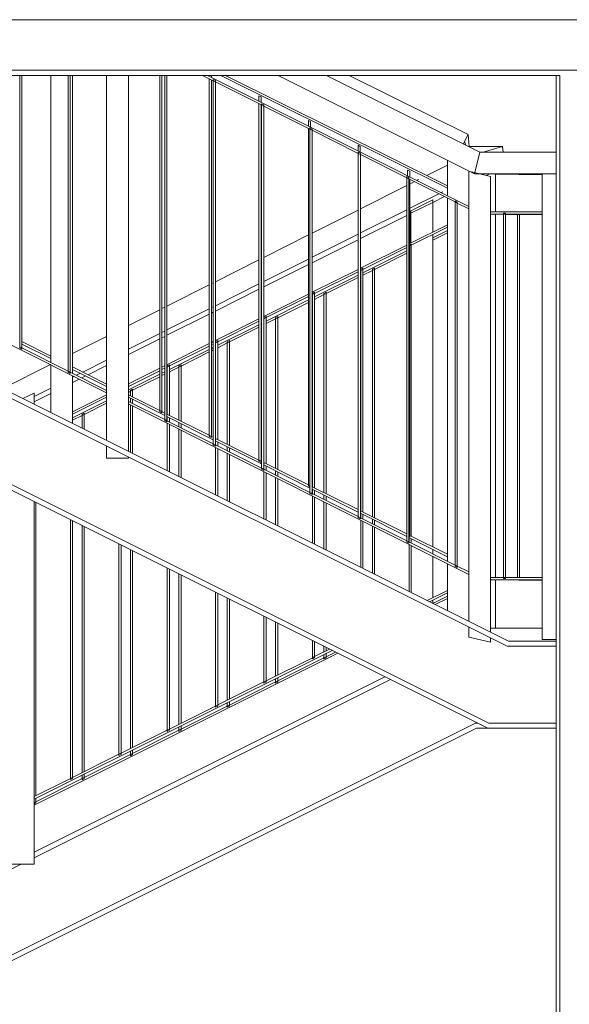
# Model space of a CAD drawing. Header units: centimetres. Extents: x -1589 to 108054, y -205274 to 31709.
# Tile 57 of 256: x 246 to 372, y -4666 to -4440. Entities that reach past the tile are written whole.
import ezdxf

# ---------------------------------------------------------------- set-up
doc = ezdxf.new("R2010")
doc.units = ezdxf.units.CM
doc.header["$LTSCALE"] = 0.01
doc.header["$MEASUREMENT"] = 0
doc.layers.add('2_barierki.ISTN_Nr_pióra__1', color=8, linetype='Continuous', lineweight=0)
doc.layers.add('2_lądowisko_IFC.ISTN_Nr_pióra__1', color=8, linetype='Continuous', lineweight=9)

msp = doc.modelspace()

# ---------------------------------------------------------------- linework, layer by layer
at = {"layer": '2_barierki.ISTN_Nr_pióra__1', "color": 8, "linetype": 'Continuous', "lineweight": 5, "ltscale": 0.1}
for p, q in [((245.96221, -4515.42909), (245.96221, -4453.05833)), ((246.46221, -4515.67982), (246.46221, -4453.05833)), ((253.10025, -4519.00846), (253.10025, -4453.05833)), ((257.07332, -4521.00075), (257.07332, -4453.05833)), ((257.57332, -4521.25147), (257.57332, -4453.05833)), ((258.10025, -4521.5157), (258.10025, -4453.05833)), ((265.93443, -4536.92534), (265.93443, -4453.05833)), ((270.93443, -4539.42534), (270.93443, -4453.05833)), ((278.12525, -4530.06377), (278.12525, -4453.05833)), ((278.62525, -4530.31377), (278.62525, -4453.05833)), ((279.29554, -4532.14406), (279.29554, -4453.05833)), ((279.79554, -4532.39479), (279.79554, -4453.05833)), ((290.40665, -4454.27506), (287.98022, -4453.05833)), ((349.12201, -4483.15848), (289.09567, -4453.05833)), ((289.51275, -4453.26747), (289.51275, -4453.05833)), ((289.51275, -4535.75752), (289.51275, -4453.82681)), ((290.01275, -4453.5182), (290.01275, -4453.05833)), ((290.01275, -4536.00752), (290.01275, -4454.07754)), ((290.40665, -4453.99539), (290.90665, -4454.24611)), ((290.40665, -4454.27506), (290.40665, -4453.99539)), ((290.90665, -4454.52578), (290.40665, -4454.27506)), ((290.40665, -4537.71572), (290.40665, -4454.27506)), ((290.90665, -4454.52578), (290.90665, -4454.24611)), ((301.51776, -4459.84672), (290.90665, -4454.52578)), ((290.90665, -4537.96644), (290.90665, -4454.52578)), ((344.20423, -4478.98588), (292.12662, -4453.05833)), ((344.20425, -4478.42688), (293.24928, -4453.05833)), ((349.38077, -4475.16132), (305.30253, -4453.05833)), ((351.62201, -4470.69177), (316.45703, -4453.05833)), ((348.98243, -4466.63078), (321.64333, -4453.05833)), ((300.90025, -4457.73078), (301.40025, -4457.98078)), ((300.90025, -4458.97772), (300.90025, -4457.73078)), ((301.40025, -4459.22845), (301.40025, -4457.98078)), ((300.90025, -4541.45127), (300.90025, -4459.53706)), ((301.40025, -4541.70127), (301.40025, -4459.78779)), ((301.51776, -4459.56704), (302.01776, -4459.81777)), ((301.51776, -4459.84672), (301.51776, -4459.56704)), ((302.01776, -4460.09744), (301.51776, -4459.84672)), ((301.51776, -4543.28737), (301.51776, -4459.84672)), ((302.01776, -4460.09744), (302.01776, -4459.81777)), ((312.62888, -4465.41837), (302.01776, -4460.09744)), ((302.01776, -4543.5381), (302.01776, -4460.09744)), ((312.28775, -4463.42453), (312.78775, -4463.67453)), ((312.28775, -4464.68797), (312.28775, -4463.42453)), ((312.28775, -4547.14502), (312.28775, -4465.24732)), ((312.62888, -4465.1387), (313.12888, -4465.38943)), ((312.62888, -4465.41837), (312.62888, -4465.1387)), ((313.12888, -4465.6691), (312.62888, -4465.41837)), ((312.62888, -4548.85903), (312.62888, -4465.41837)), ((312.78775, -4464.9387), (312.78775, -4463.67453)), ((313.12888, -4465.6691), (313.12888, -4465.38943)), ((323.73999, -4470.99003), (313.12888, -4465.6691)), ((313.12888, -4549.10975), (313.12888, -4465.6691)), ((348.16593, -4468.26377), (348.98243, -4466.63078)), ((349.20025, -4469.38078), (348.98243, -4466.63078)), ((323.67525, -4469.11828), (324.17525, -4469.36828)), ((323.67525, -4470.39823), (323.67525, -4469.11828)), ((324.17525, -4470.64895), (324.17525, -4469.36828)), ((347.88811, -4468.81941), (348.16593, -4468.26377)), ((348.44257, -4469.09745), (348.16593, -4468.26377)), ((349.20025, -4469.38078), (356.84091, -4469.38078)), ((349.20025, -4469.47738), (349.20025, -4469.38078)), ((352.4377, -4470.69177), (356.84091, -4469.38078)), ((356.84091, -4469.38078), (357.04282, -4470.69177)), ((323.67525, -4552.83877), (323.67525, -4470.95757)), ((323.73999, -4470.71036), (324.23999, -4470.96108)), ((323.73999, -4470.99003), (323.73999, -4470.71036)), ((324.23999, -4471.24075), (323.73999, -4470.99003)), ((323.73999, -4554.43069), (323.73999, -4470.99003)), ((324.23999, -4471.24075), (324.23999, -4470.96108)), ((334.8511, -4476.56168), (324.23999, -4471.24075)), ((324.23999, -4554.68141), (324.23999, -4471.24075)), ((344.20416, -4480.69243), (344.20448, -4472.56567)), ((350.43862, -4475.69177), (351.62201, -4470.69177)), ((369.2004, -4470.69177), (351.62201, -4470.69177)), ((335.06275, -4474.81203), (335.56275, -4475.06203)), ((335.06275, -4476.10848), (335.06275, -4474.81203)), ((339.44825, -4476.05905), (344.20444, -4473.66798)), ((334.8511, -4476.28201), (335.3511, -4476.53274)), ((334.8511, -4476.56168), (334.8511, -4476.28201)), ((335.3511, -4476.81241), (334.8511, -4476.56168)), ((334.8511, -4560.00234), (334.8511, -4476.56168)), ((335.3511, -4476.81241), (335.3511, -4476.53274)), ((345.96221, -4482.13334), (335.3511, -4476.81241)), ((335.3511, -4560.25307), (335.3511, -4476.81241)), ((335.56275, -4476.3592), (335.56275, -4475.06203)), ((335.56275, -4558.78252), (335.56275, -4476.91854)), ((337.20907, -4477.18474), (337.56025, -4477.00819)), ((349.12201, -4475.10008), (349.38077, -4475.16132)), ((349.12201, -4578.51913), (349.12201, -4475.10008)), ((349.19608, -4475.1176), (349.19608, -4475.0687)), ((350.43862, -4475.69177), (349.38077, -4475.16132)), ((349.38077, -4475.16132), (351.62201, -4475.69177)), ((369.2004, -4475.69177), (350.43862, -4475.69177)), ((351.62201, -4475.69177), (354.12201, -4476.28347)), ((352.18365, -4475.8247), (352.76786, -4475.69177)), ((353.20024, -4476.06531), (353.90983, -4475.71069)), ((353.90553, -4475.69177), (353.90983, -4475.71069)), ((353.90983, -4475.71069), (355.26786, -4475.73241)), ((354.12201, -4581.01913), (354.12201, -4476.28347)), ((355.26786, -4475.73241), (355.26786, -4475.69177)), ((355.26786, -4475.73241), (365.93443, -4475.90308)), ((355.26786, -4484.44177), (355.26786, -4475.73241)), ((365.93443, -4582.69177), (365.93443, -4475.69177)), ((265.93443, -4526.00349), (170.93443, -4478.36582)), ((324.23999, -4483.70465), (334.8511, -4478.37016)), ((335.56275, -4478.01239), (336.65205, -4477.46477)), ((335.56275, -4483.58821), (342.21486, -4480.25423)), ((335.82554, -4484.16145), (340.82554, -4481.66145)), ((340.82554, -4482.25162), (343.5157, -4480.90654)), ((340.82554, -4482.25162), (340.82554, -4481.66145)), ((342.77273, -4479.97464), (343.12053, -4479.80032)), ((344.07423, -4480.62727), (344.20416, -4480.56231)), ((344.20083, -4564.69076), (344.20414, -4481.25176)), ((313.12888, -4489.2905), (323.67525, -4483.98856)), ((324.23999, -4489.26309), (334.8511, -4483.94489)), ((335.82554, -4484.75162), (340.82554, -4482.25162)), ((340.82554, -4489.06587), (340.82554, -4482.25162)), ((345.96221, -4481.85367), (346.46221, -4482.10439)), ((345.96221, -4482.13334), (345.96221, -4481.85367)), ((346.46221, -4482.38407), (345.96221, -4482.13334)), ((345.96221, -4565.574), (345.96221, -4482.13334)), ((346.46221, -4482.38407), (346.46221, -4482.10439)), ((349.12201, -4483.71782), (346.46221, -4482.38407)), ((346.46221, -4565.82472), (346.46221, -4482.38407)), ((324.23999, -4490.54439), (334.8511, -4485.23884)), ((335.56275, -4484.88301), (335.82554, -4484.75162)), ((335.82554, -4484.75162), (335.82554, -4484.16145)), ((335.82554, -4491.56152), (335.82554, -4484.75162)), ((365.93443, -4484.44177), (354.12201, -4484.44177)), ((357.07332, -4484.94177), (354.12201, -4484.94177)), ((355.26786, -4568.44177), (355.26786, -4484.94177)), ((355.26786, -4484.95234), (357.07332, -4484.98123)), ((357.07332, -4484.69177), (357.57332, -4484.69177)), ((357.07332, -4484.94177), (357.07332, -4484.69177)), ((357.57332, -4484.94177), (357.07332, -4484.94177)), ((357.07332, -4568.45556), (357.07332, -4484.94177)), ((357.57332, -4484.94177), (357.57332, -4484.69177)), ((365.93443, -4484.94177), (357.57332, -4484.94177)), ((357.57332, -4568.45684), (357.57332, -4484.94177)), ((357.57332, -4484.98923), (360.29776, -4485.03282)), ((360.29776, -4485.03282), (360.29776, -4484.94177)), ((360.29776, -4485.03282), (360.79776, -4485.04082)), ((360.29776, -4568.44177), (360.29776, -4485.03282)), ((360.79776, -4485.04082), (360.79776, -4484.94177)), ((360.79776, -4485.04082), (365.93443, -4485.12301)), ((360.79776, -4568.44177), (360.79776, -4485.04082)), ((335.56275, -4491.69269), (344.20389, -4487.37963)), ((335.90379, -4492.08129), (344.20387, -4487.93847)), ((302.01776, -4494.87636), (312.28775, -4489.71336)), ((313.12888, -4494.83189), (323.67525, -4489.54613)), ((340.82554, -4490.38194), (344.20384, -4488.69279)), ((340.82554, -4490.94096), (344.20382, -4489.25182)), ((340.82554, -4561.41391), (340.82554, -4489.6247)), ((313.12888, -4496.09995), (323.67525, -4490.82676)), ((324.23999, -4497.34422), (334.8511, -4492.0479)), ((324.79267, -4497.62718), (334.8511, -4492.60672)), ((335.56275, -4491.9721), (335.90379, -4491.80188)), ((335.56275, -4492.25151), (335.90379, -4492.08129)), ((335.90379, -4492.08129), (335.90379, -4491.80188)), ((335.90379, -4558.95304), (335.90379, -4492.08129)), ((301.40025, -4495.1868), (301.51776, -4495.12772)), ((302.01776, -4500.40068), (312.28775, -4495.25345)), ((324.79267, -4498.39837), (334.8511, -4493.36916)), ((327.46443, -4497.62151), (334.8511, -4493.92818)), ((290.90665, -4500.46221), (300.90025, -4495.43816)), ((302.01776, -4501.6555), (312.28775, -4496.52051)), ((324.29267, -4497.59734), (324.79267, -4497.34777)), ((324.29267, -4497.87675), (324.29267, -4497.59734)), ((324.79267, -4497.62718), (324.79267, -4497.34777)), ((326.96443, -4497.592), (327.46443, -4497.342)), ((326.96443, -4497.87151), (326.96443, -4497.592)), ((327.46443, -4497.62151), (327.46443, -4497.342)), ((313.12888, -4502.89011), (323.67525, -4497.6261)), ((313.68156, -4503.17307), (323.67525, -4498.18492)), ((313.68156, -4503.95393), (323.67525, -4498.95708)), ((316.35332, -4503.17707), (323.67525, -4499.5161)), ((324.23999, -4497.90305), (324.29267, -4497.87675)), ((324.23999, -4498.67472), (324.29267, -4498.64837)), ((324.23999, -4499.23373), (324.29267, -4499.20739)), ((324.29267, -4497.87675), (324.79267, -4497.62718)), ((324.29267, -4553.14748), (324.29267, -4497.87675)), ((324.79267, -4553.39748), (324.79267, -4497.62718)), ((324.79267, -4498.95739), (326.96443, -4497.87151)), ((326.96443, -4497.87151), (327.46443, -4497.62151)), ((326.96443, -4554.48336), (326.96443, -4497.87151)), ((327.46443, -4554.73336), (327.46443, -4497.62151)), ((279.79554, -4506.04806), (289.51275, -4501.16296)), ((290.01275, -4500.9116), (290.40665, -4500.71357)), ((290.90665, -4505.96948), (300.90025, -4500.96077)), ((301.40025, -4500.71018), (301.51776, -4500.65128)), ((301.40025, -4501.96426), (301.51776, -4501.9055)), ((290.90665, -4507.21106), (300.90025, -4502.21426)), ((302.01776, -4508.436), (312.28775, -4503.30994)), ((302.57045, -4508.71896), (312.28775, -4503.86877)), ((313.12888, -4503.44894), (313.18156, -4503.42264)), ((313.12888, -4504.23027), (313.18156, -4504.20393)), ((313.18156, -4503.14323), (313.68156, -4502.89366)), ((313.18156, -4503.42264), (313.18156, -4503.14323)), ((313.18156, -4503.42264), (313.68156, -4503.17307)), ((313.18156, -4547.59192), (313.18156, -4503.42264)), ((313.68156, -4503.17307), (313.68156, -4502.89366)), ((313.68156, -4547.84192), (313.68156, -4503.17307)), ((313.68156, -4504.51294), (315.85332, -4503.42707)), ((315.85332, -4503.14756), (316.35332, -4502.89756)), ((315.85332, -4503.42707), (315.85332, -4503.14756)), ((315.85332, -4503.42707), (316.35332, -4503.17707)), ((315.85332, -4548.9278), (315.85332, -4503.42707)), ((316.35332, -4503.17707), (316.35332, -4502.89756)), ((316.35332, -4549.1778), (316.35332, -4503.17707)), ((278.62525, -4506.6364), (279.29554, -4506.29943)), ((290.01275, -4506.4175), (290.40665, -4506.22008)), ((302.57045, -4509.50948), (312.28775, -4504.65083)), ((305.24221, -4508.73262), (312.28775, -4505.20985)), ((313.12888, -4504.78929), (313.18156, -4504.76294)), ((270.93443, -4510.50278), (278.12525, -4506.88777)), ((279.79554, -4511.53828), (289.51275, -4506.66809)), ((279.79554, -4512.76662), (289.51275, -4507.90801)), ((290.01275, -4507.65801), (290.40665, -4507.46106)), ((301.40025, -4508.74422), (301.51776, -4508.68557)), ((302.07045, -4508.68912), (302.57045, -4508.43955)), ((302.07045, -4508.96853), (302.07045, -4508.68912)), ((302.07045, -4508.96853), (302.57045, -4508.71896)), ((302.57045, -4508.71896), (302.57045, -4508.43955)), ((302.57045, -4542.28637), (302.57045, -4508.71896)), ((304.74221, -4508.70311), (305.24221, -4508.45311)), ((304.74221, -4508.98262), (304.74221, -4508.70311)), ((304.74221, -4508.98262), (305.24221, -4508.73262)), ((305.24221, -4508.73262), (305.24221, -4508.45311)), ((305.24221, -4543.62225), (305.24221, -4508.73262)), ((290.90665, -4513.98189), (300.90025, -4508.99379)), ((291.45934, -4514.26485), (300.90025, -4509.55261)), ((291.45934, -4515.06504), (300.90025, -4510.34458)), ((294.1311, -4514.28818), (300.90025, -4510.9036)), ((301.40025, -4509.30305), (301.51776, -4509.24439)), ((301.40025, -4510.09458), (301.51776, -4510.03583)), ((301.40025, -4510.6536), (301.51776, -4510.59484)), ((302.01776, -4508.99483), (302.07045, -4508.96853)), ((302.01776, -4509.78583), (302.07045, -4509.75948)), ((302.01776, -4510.34484), (302.07045, -4510.3185)), ((302.07045, -4542.03637), (302.07045, -4508.96853)), ((302.57045, -4510.0685), (304.74221, -4508.98262)), ((304.74221, -4543.37225), (304.74221, -4508.98262)), ((258.10025, -4516.95487), (265.93443, -4513.01642)), ((270.93443, -4515.97939), (278.12525, -4512.37541)), ((278.62525, -4512.12482), (279.29554, -4511.78887)), ((278.62525, -4513.35176), (279.29554, -4513.01662)), ((246.46221, -4515.67982), (245.96221, -4515.42909)), ((245.96221, -4515.70876), (245.96221, -4515.42909)), ((253.10025, -4517.55127), (246.46221, -4514.23225)), ((253.10025, -4518.11029), (246.46221, -4514.79126)), ((257.07332, -4521.00075), (246.46221, -4515.67982)), ((246.46221, -4515.95949), (246.46221, -4515.67982)), ((270.93443, -4517.19717), (278.12525, -4513.60176)), ((279.79554, -4519.52779), (289.51275, -4514.67763)), ((280.34823, -4519.81075), (289.51275, -4515.23646)), ((290.01275, -4514.42807), (290.40665, -4514.23146)), ((290.01275, -4514.98689), (290.40665, -4514.79028)), ((290.01275, -4515.78833), (290.40665, -4515.59138)), ((290.90665, -4514.54072), (290.95934, -4514.51442)), ((290.90665, -4515.34138), (290.95934, -4515.31504)), ((290.95934, -4514.23501), (291.45934, -4513.98544)), ((290.95934, -4514.51442), (290.95934, -4514.23501)), ((290.95934, -4514.51442), (291.45934, -4514.26485)), ((290.95934, -4536.48081), (290.95934, -4514.51442)), ((291.45934, -4514.26485), (291.45934, -4513.98544)), ((291.45934, -4536.73081), (291.45934, -4514.26485)), ((291.45934, -4515.62406), (293.6311, -4514.53818)), ((293.6311, -4514.25867), (294.1311, -4514.00867)), ((293.6311, -4514.53818), (293.6311, -4514.25867)), ((293.6311, -4514.53818), (294.1311, -4514.28818)), ((293.6311, -4537.81669), (293.6311, -4514.53818)), ((294.1311, -4514.28818), (294.1311, -4514.00867)), ((294.1311, -4538.06669), (294.1311, -4514.28818)), ((245.96221, -4515.70876), (246.46221, -4515.95949)), ((280.34823, -4520.62059), (289.51275, -4516.03833)), ((283.01998, -4519.84373), (289.51275, -4516.59735)), ((290.01275, -4516.34735), (290.40665, -4516.1504)), ((290.90665, -4515.9004), (290.95934, -4515.87406)), ((242.09053, -4525.00339), (253.00137, -4519.51821)), ((253.10025, -4530.50825), (253.10025, -4519.5678)), ((265.93443, -4523.96836), (258.10025, -4520.05127)), ((260.45795, -4521.23012), (265.93443, -4518.48535)), ((261.66325, -4521.83276), (265.93443, -4519.69717)), ((278.62525, -4520.11191), (279.29554, -4519.77735)), ((279.79554, -4520.08661), (279.84823, -4520.06031)), ((279.84823, -4519.7809), (280.34823, -4519.53133)), ((279.84823, -4520.06031), (279.84823, -4519.7809)), ((279.84823, -4520.06031), (280.34823, -4519.81075)), ((279.84823, -4530.92526), (279.84823, -4520.06031)), ((280.34823, -4519.81075), (280.34823, -4519.53133)), ((280.34823, -4531.17526), (280.34823, -4519.81075)), ((280.34823, -4521.17961), (282.51998, -4520.09373)), ((282.51998, -4519.81423), (283.01998, -4519.56423)), ((282.51998, -4520.09373), (282.51998, -4519.81423)), ((282.51998, -4520.09373), (283.01998, -4519.84373)), ((282.51998, -4532.26113), (282.51998, -4520.09373)), ((283.01998, -4519.84373), (283.01998, -4519.56423)), ((283.01998, -4532.51113), (283.01998, -4519.84373)), ((257.57332, -4521.25147), (257.07332, -4521.00075)), ((257.07332, -4521.28042), (257.07332, -4521.00075)), ((257.07332, -4521.28042), (257.57332, -4521.53114)), ((265.93443, -4525.44414), (257.57332, -4521.25147)), ((257.57332, -4521.53114), (257.57332, -4521.25147)), ((265.93443, -4524.52738), (258.10025, -4520.61029)), ((258.10025, -4533.00825), (258.10025, -4522.07504)), ((258.10025, -4522.41178), (258.4361, -4522.24345)), ((258.99397, -4521.96386), (259.8996, -4521.50996)), ((260.19577, -4522.5665), (261.10423, -4522.11227)), ((270.93443, -4523.95063), (278.12525, -4520.36148)), ((270.93443, -4524.50946), (278.12525, -4520.9203)), ((270.93443, -4525.32749), (278.12525, -4521.73208)), ((271.90887, -4525.39929), (278.12525, -4522.2911)), ((278.62525, -4520.67074), (279.29554, -4520.33617)), ((278.62525, -4521.48208), (279.29554, -4521.14694)), ((278.62525, -4522.0411), (279.29554, -4521.70595)), ((279.79554, -4520.89694), (279.84823, -4520.87059)), ((279.79554, -4521.45595), (279.84823, -4521.42961)), ((258.10025, -4523.61426), (259.63724, -4522.84577)), ((246.71807, -4527.31716), (249.2649, -4526.04596)), ((249.2649, -4526.83999), (253.10025, -4524.91774)), ((249.2649, -4528.59057), (249.2649, -4526.04596)), ((249.2649, -4528.03194), (253.10025, -4526.11426)), ((258.10025, -4530.35656), (265.93443, -4526.44628)), ((258.12601, -4530.90253), (265.93443, -4527.00511)), ((270.93443, -4525.88651), (271.40887, -4525.64929)), ((278.12525, -4530.06377), (270.93443, -4526.46836)), ((271.40887, -4525.36978), (271.90887, -4525.11978)), ((271.40887, -4525.64929), (271.40887, -4525.36978)), ((271.40887, -4525.64929), (271.90887, -4525.39929)), ((271.40887, -4526.70558), (271.40887, -4525.64929)), ((271.90887, -4525.39929), (271.90887, -4525.11978)), ((271.90887, -4526.95558), (271.90887, -4525.39929)), ((258.12601, -4531.73171), (265.93443, -4527.82749)), ((260.79776, -4530.95485), (265.93443, -4528.38651)), ((279.29554, -4531.20793), (270.93443, -4527.02738)), ((279.29554, -4532.14406), (270.93443, -4527.95139)), ((349.12201, -4567.71782), (270.93443, -4528.51073)), ((271.40887, -4528.1893), (271.40887, -4527.2646)), ((271.40887, -4539.66256), (271.40887, -4528.74864)), ((271.90887, -4528.44002), (271.90887, -4527.5146)), ((271.90887, -4539.91256), (271.90887, -4528.99936)), ((258.10025, -4530.63597), (258.12601, -4530.62312)), ((258.10025, -4530.91538), (258.12601, -4530.90253)), ((258.12601, -4530.90253), (258.12601, -4530.62312)), ((258.12601, -4533.02113), (258.12601, -4530.90253)), ((258.12601, -4532.29072), (260.29776, -4531.20485)), ((260.29776, -4530.92534), (260.79776, -4530.67534)), ((260.29776, -4531.20485), (260.29776, -4530.92534)), ((260.29776, -4531.20485), (260.79776, -4530.95485)), ((260.29776, -4534.10701), (260.29776, -4531.20485)), ((260.79776, -4530.95485), (260.79776, -4530.67534)), ((260.79776, -4534.35701), (260.79776, -4530.95485)), ((278.62525, -4530.31377), (278.12525, -4530.06377)), ((278.12525, -4530.34328), (278.12525, -4530.06377)), ((278.12525, -4530.34328), (278.62525, -4530.59328)), ((279.29554, -4530.64891), (278.62525, -4530.31377)), ((278.62525, -4530.59328), (278.62525, -4530.31377)), ((289.51275, -4535.75752), (279.79554, -4530.89891)), ((290.40665, -4536.76349), (279.79554, -4531.45793)), ((279.84823, -4532.42121), (279.84823, -4531.48427)), ((279.79554, -4532.39479), (279.29554, -4532.14406)), ((279.29554, -4532.42373), (279.29554, -4532.14406)), ((279.29554, -4532.42373), (279.79554, -4532.67446)), ((290.40665, -4537.71572), (279.79554, -4532.39479)), ((279.79554, -4532.67446), (279.79554, -4532.39479)), ((279.84823, -4543.88224), (279.84823, -4532.98055)), ((280.34823, -4532.67193), (280.34823, -4531.73427)), ((280.34823, -4544.13224), (280.34823, -4533.23127)), ((282.51998, -4533.76095), (282.51998, -4532.82015)), ((283.01998, -4534.01168), (283.01998, -4533.07015)), ((282.51998, -4545.21812), (282.51998, -4534.3203)), ((283.01998, -4545.46812), (283.01998, -4534.57102)), ((290.01275, -4536.00752), (289.51275, -4535.75752)), ((289.51275, -4536.03703), (289.51275, -4535.75752)), ((289.51275, -4536.03703), (290.01275, -4536.28703)), ((290.40665, -4536.20447), (290.01275, -4536.00752)), ((290.01275, -4536.28703), (290.01275, -4536.00752)), ((265.93443, -4540.97744), (265.93443, -4538.21108)), ((290.90665, -4537.96644), (290.40665, -4537.71572)), ((290.40665, -4537.99539), (290.40665, -4537.71572)), ((290.40665, -4537.99539), (290.90665, -4538.24611)), ((300.90025, -4541.45127), (290.90665, -4536.45447)), ((301.51776, -4542.31904), (290.90665, -4537.01349)), ((301.51776, -4543.28737), (290.90665, -4537.96644)), ((290.90665, -4538.24611), (290.90665, -4537.96644)), ((290.95934, -4537.99286), (290.95934, -4537.03983)), ((291.45934, -4538.24359), (291.45934, -4537.28983)), ((290.95934, -4549.4378), (290.95934, -4538.5522)), ((291.45934, -4549.6878), (291.45934, -4538.80293)), ((293.6311, -4539.33261), (293.6311, -4538.37571)), ((293.6311, -4550.77367), (293.6311, -4539.89195)), ((294.1311, -4539.58334), (294.1311, -4538.62571)), ((294.1311, -4551.02367), (294.1311, -4540.14268)), ((265.93443, -4540.97744), (270.93443, -4540.97744)), ((270.93443, -4540.97744), (270.93443, -4540.71108)), ((301.40025, -4541.70127), (300.90025, -4541.45127)), ((300.90025, -4541.73078), (300.90025, -4541.45127)), ((300.90025, -4541.73078), (301.40025, -4541.98078)), ((301.51776, -4541.76002), (301.40025, -4541.70127)), ((301.40025, -4541.98078), (301.40025, -4541.70127)), ((312.28775, -4547.14502), (302.01776, -4542.01002)), ((312.62888, -4547.8746), (302.01776, -4542.56904)), ((302.07045, -4543.56452), (302.07045, -4542.59539)), ((302.57045, -4543.81524), (302.57045, -4542.84539)), ((302.01776, -4543.5381), (301.51776, -4543.28737)), ((301.51776, -4543.56704), (301.51776, -4543.28737)), ((301.51776, -4543.56704), (302.01776, -4543.81777)), ((312.62888, -4548.85903), (302.01776, -4543.5381)), ((302.01776, -4543.81777), (302.01776, -4543.5381)), ((302.07045, -4554.99335), (302.07045, -4544.12386)), ((302.57045, -4555.24335), (302.57045, -4544.37458)), ((304.74221, -4544.90427), (304.74221, -4543.93126)), ((305.24221, -4545.15499), (305.24221, -4544.18126)), ((304.74221, -4556.32923), (304.74221, -4545.46361)), ((305.24221, -4556.57923), (305.24221, -4545.71433)), ((312.62888, -4547.31558), (312.28775, -4547.14502)), ((312.28775, -4547.42453), (312.28775, -4547.14502)), ((312.28775, -4547.42453), (312.62888, -4547.59509)), ((313.12888, -4549.10975), (312.62888, -4548.85903)), ((312.62888, -4549.1387), (312.62888, -4548.85903)), ((312.62888, -4549.1387), (313.12888, -4549.38943)), ((323.67525, -4552.83877), (313.12888, -4547.56558)), ((323.73999, -4553.43015), (313.12888, -4548.1246)), ((323.73999, -4554.43069), (313.12888, -4549.10975)), ((313.12888, -4549.38943), (313.12888, -4549.10975)), ((313.18156, -4549.13617), (313.18156, -4548.15094)), ((313.68156, -4549.3869), (313.68156, -4548.40094)), ((315.85332, -4550.47592), (315.85332, -4549.48682)), ((249.2649, -4634.29379), (249.2649, -4550.95125)), ((249.68665, -4618.55604), (249.68665, -4551.16213)), ((313.18156, -4560.54891), (313.18156, -4549.69552)), ((313.68156, -4560.79891), (313.68156, -4549.94624)), ((315.85332, -4561.88478), (315.85332, -4551.03526)), ((316.35332, -4550.72665), (316.35332, -4549.73682)), ((316.35332, -4562.13478), (316.35332, -4551.28599)), ((323.73999, -4552.87114), (323.67525, -4552.83877)), ((323.67525, -4553.11828), (323.67525, -4552.83877)), ((323.67525, -4553.11828), (323.73999, -4553.15064)), ((334.8511, -4558.42669), (324.23999, -4553.12114)), ((334.8511, -4558.98571), (324.23999, -4553.68015)), ((324.29267, -4554.70783), (324.29267, -4553.7065)), ((324.79267, -4554.95856), (324.79267, -4553.9565)), ((257.62601, -4614.59327), (257.62601, -4555.13181)), ((258.12601, -4614.3437), (258.12601, -4555.38181)), ((324.23999, -4554.68141), (323.73999, -4554.43069)), ((323.73999, -4554.71036), (323.73999, -4554.43069)), ((323.73999, -4554.71036), (324.23999, -4554.96108)), ((334.8511, -4560.00234), (324.23999, -4554.68141)), ((324.23999, -4554.96108), (324.23999, -4554.68141)), ((324.29267, -4566.10446), (324.29267, -4555.26717)), ((324.79267, -4566.35446), (324.79267, -4555.5179)), ((326.96443, -4556.04758), (326.96443, -4555.04237)), ((327.46443, -4556.2983), (327.46443, -4555.29237)), ((260.29776, -4613.25972), (260.29776, -4556.46769)), ((260.79776, -4613.01015), (260.79776, -4556.71769)), ((326.96443, -4567.44034), (326.96443, -4556.60692)), ((327.46443, -4567.69034), (327.46443, -4556.85765)), ((335.56275, -4558.78252), (335.3511, -4558.67669)), ((268.73712, -4609.04738), (268.73712, -4560.68737)), ((269.23712, -4608.79781), (269.23712, -4560.93737)), ((335.3511, -4560.25307), (334.8511, -4560.00234)), ((334.8511, -4560.28201), (334.8511, -4560.00234)), ((334.8511, -4560.28201), (335.3511, -4560.53274)), ((335.3511, -4558.9562), (335.56275, -4559.06203)), ((344.20088, -4563.6606), (335.3511, -4559.23571)), ((345.96221, -4565.574), (335.3511, -4560.25307)), ((335.3511, -4560.53274), (335.3511, -4560.25307)), ((335.40379, -4560.27949), (335.40379, -4559.26205)), ((335.40379, -4571.66002), (335.40379, -4560.83883)), ((344.2009, -4563.10159), (335.56275, -4558.78252)), ((335.56275, -4559.06203), (335.56275, -4558.78252)), ((335.90379, -4560.53021), (335.90379, -4559.51205)), ((271.40887, -4607.71383), (271.40887, -4562.02324)), ((271.90887, -4607.46426), (271.90887, -4562.27324)), ((335.90379, -4571.91002), (335.90379, -4561.08955)), ((340.82554, -4562.99822), (340.82554, -4561.97293)), ((340.82554, -4573.06587), (340.82554, -4563.55756)), ((344.20038, -4576.05832), (344.20081, -4565.25009)), ((279.84823, -4603.50149), (279.84823, -4566.24292)), ((280.34823, -4603.25192), (280.34823, -4566.49292)), ((282.51998, -4602.16793), (282.51998, -4567.5788)), ((346.46221, -4565.82472), (345.96221, -4565.574)), ((345.96221, -4565.85367), (345.96221, -4565.574)), ((345.96221, -4565.85367), (346.46221, -4566.10439)), ((349.12201, -4567.15848), (346.46221, -4565.82472)), ((346.46221, -4566.10439), (346.46221, -4565.82472)), ((283.01998, -4601.91837), (283.01998, -4567.8288)), ((357.07332, -4568.44177), (354.12201, -4568.44177)), ((365.93443, -4568.94177), (354.12201, -4568.94177)), ((355.26786, -4580.05833), (355.26786, -4568.94177)), ((355.26786, -4568.97812), (365.93443, -4569.14879)), ((357.57332, -4568.44177), (357.07332, -4568.44177)), ((357.07332, -4568.69177), (357.07332, -4568.45556)), ((357.07332, -4568.69177), (357.57332, -4568.69177)), ((365.93443, -4568.44177), (357.57332, -4568.44177)), ((357.57332, -4568.69177), (357.57332, -4568.45684)), ((290.95934, -4597.9556), (290.95934, -4571.79848)), ((291.45934, -4597.70603), (291.45934, -4572.04848)), ((339.51938, -4573.71782), (344.20057, -4571.38129)), ((340.07869, -4573.99747), (344.20055, -4571.94013)), ((293.6311, -4596.62204), (293.6311, -4573.13435)), ((294.1311, -4596.37248), (294.1311, -4573.38435)), ((340.82554, -4574.3709), (340.82554, -4573.6247)), ((340.83658, -4574.37642), (344.20052, -4572.69445)), ((341.3956, -4574.65593), (344.2005, -4573.25348)), ((302.07045, -4592.40971), (302.07045, -4577.35403)), ((302.57045, -4592.16014), (302.57045, -4577.60403)), ((304.74221, -4591.07615), (304.74221, -4578.68991)), ((305.24221, -4590.82659), (305.24221, -4578.93991)), ((349.12201, -4582.10008), (349.12201, -4579.80487)), ((313.18156, -4586.86382), (313.18156, -4582.90959)), ((313.68156, -4586.61425), (313.68156, -4583.15959)), ((349.12201, -4582.10008), (354.12201, -4583.28347)), ((354.12201, -4583.28347), (354.12201, -4582.30487)), ((365.93443, -4582.69177), (369.2004, -4582.69177)), ((249.2649, -4619.32537), (317.69854, -4585.16808)), ((313.68156, -4586.61425), (317.13923, -4584.88842)), ((315.85332, -4585.53026), (315.85332, -4584.24546)), ((316.35332, -4585.2807), (316.35332, -4584.49546)), ((316.35332, -4586.61805), (318.4759, -4585.55676)), ((249.2649, -4620.72128), (319.03492, -4585.83627)), ((302.57045, -4592.16014), (313.18156, -4586.86382)), ((305.24221, -4592.17361), (315.85332, -4586.86805)), ((313.18156, -4586.86382), (313.68156, -4586.61425)), ((313.18156, -4587.14323), (313.18156, -4586.86382)), ((313.18156, -4587.14323), (313.68156, -4586.89366)), ((313.68156, -4586.89366), (313.68156, -4586.61425)), ((315.85332, -4586.86805), (315.85332, -4586.08908)), ((315.85332, -4586.86805), (316.35332, -4586.61805)), ((315.85332, -4587.14756), (315.85332, -4586.86805)), ((315.85332, -4587.14756), (316.35332, -4586.89756)), ((316.35332, -4586.61805), (316.35332, -4585.83952)), ((316.35332, -4586.89756), (316.35332, -4586.61805)), ((291.45934, -4597.70603), (302.07045, -4592.40971)), ((294.1311, -4597.72916), (304.74221, -4592.42361)), ((302.07045, -4592.40971), (302.57045, -4592.16014)), ((302.07045, -4592.68912), (302.07045, -4592.40971)), ((302.07045, -4592.68912), (302.57045, -4592.43955)), ((302.57045, -4592.43955), (302.57045, -4592.16014)), ((304.74221, -4592.42361), (304.74221, -4591.63498)), ((304.74221, -4592.42361), (305.24221, -4592.17361)), ((304.74221, -4592.70311), (304.74221, -4592.42361)), ((304.74221, -4592.70311), (305.24221, -4592.45311)), ((305.24221, -4592.17361), (305.24221, -4591.38541)), ((305.24221, -4592.45311), (305.24221, -4592.17361)), ((294.1311, -4597.72916), (294.1311, -4596.9313)), ((280.34823, -4603.25192), (290.95934, -4597.9556)), ((283.01998, -4603.28472), (293.6311, -4597.97916)), ((290.95934, -4597.9556), (291.45934, -4597.70603)), ((290.95934, -4598.23501), (290.95934, -4597.9556)), ((290.95934, -4598.23501), (291.45934, -4597.98544)), ((291.45934, -4597.98544), (291.45934, -4597.70603)), ((293.6311, -4597.97916), (293.6311, -4597.18087)), ((293.6311, -4597.97916), (294.1311, -4597.72916)), ((293.6311, -4598.25867), (293.6311, -4597.97916)), ((293.6311, -4598.25867), (294.1311, -4598.00867)), ((294.1311, -4598.00867), (294.1311, -4597.72916)), ((269.23712, -4608.79781), (279.84823, -4603.50149)), ((271.90887, -4608.84027), (282.51998, -4603.53472)), ((279.84823, -4603.50149), (280.34823, -4603.25192)), ((279.84823, -4603.7809), (279.84823, -4603.50149)), ((279.84823, -4603.7809), (280.34823, -4603.53133)), ((280.34823, -4603.53133), (280.34823, -4603.25192)), ((282.51998, -4603.53472), (282.51998, -4602.72676)), ((282.51998, -4603.53472), (283.01998, -4603.28472)), ((282.51998, -4603.81423), (282.51998, -4603.53472)), ((282.51998, -4603.81423), (283.01998, -4603.56423)), ((283.01998, -4603.28472), (283.01998, -4602.47719)), ((283.01998, -4603.56423), (283.01998, -4603.28472)), ((271.40887, -4609.09027), (271.40887, -4608.27265)), ((271.90887, -4608.84027), (271.90887, -4608.02308)), ((258.12601, -4614.3437), (268.73712, -4609.04738)), ((260.79776, -4614.39583), (271.40887, -4609.09027)), ((268.73712, -4609.04738), (269.23712, -4608.79781)), ((268.73712, -4609.32679), (268.73712, -4609.04738)), ((268.73712, -4609.32679), (269.23712, -4609.07722)), ((269.23712, -4609.07722), (269.23712, -4608.79781)), ((271.40887, -4609.09027), (271.90887, -4608.84027)), ((271.40887, -4609.36978), (271.40887, -4609.09027)), ((271.40887, -4609.36978), (271.90887, -4609.11978)), ((271.90887, -4609.11978), (271.90887, -4608.84027)), ((249.2649, -4618.76655), (257.62601, -4614.59327)), ((249.68665, -4619.95138), (260.29776, -4614.64583)), ((257.62601, -4614.59327), (258.12601, -4614.3437)), ((257.62601, -4614.87268), (257.62601, -4614.59327)), ((257.62601, -4614.87268), (258.12601, -4614.62312)), ((258.12601, -4614.62312), (258.12601, -4614.3437)), ((260.29776, -4614.64583), (260.29776, -4613.81854)), ((260.29776, -4614.64583), (260.79776, -4614.39583)), ((260.29776, -4614.92534), (260.29776, -4614.64583)), ((260.29776, -4614.92534), (260.79776, -4614.67534)), ((260.79776, -4614.39583), (260.79776, -4613.56897)), ((260.79776, -4614.67534), (260.79776, -4614.39583)), ((249.68665, -4619.95138), (249.68665, -4619.11486)), ((249.2649, -4620.16226), (249.68665, -4619.95138)), ((249.2649, -4620.44177), (249.68665, -4620.23089)), ((249.68665, -4620.23089), (249.68665, -4619.95138)), ((244.2649, -4634.29379), (249.2649, -4634.29379))]:
    msp.add_line(p, q, dxfattribs=at)
at = {"layer": '2_lądowisko_IFC.ISTN_Nr_pióra__1', "color": 8, "linetype": 'Continuous', "lineweight": 5, "ltscale": 0.1}
for p, q in [((531.7004, -4440.25833), (12.7004, -4440.25833)), ((531.7004, -4451.85833), (12.7004, -4451.85833)), ((370.0004, -4453.05833), (12.7004, -4453.05833)), ((353.47905, -4603.05833), (53.47904, -4453.05833)), ((353.75053, -4601.90833), (56.05052, -4453.05833)), ((357.92893, -4584.20833), (95.62892, -4453.05833)), ((358.20041, -4583.05833), (98.2004, -4453.05833)), ((369.2004, -4769.05833), (369.2004, -4453.05833)), ((370.0004, -4769.05833), (370.0004, -4453.05833)), ((354.12201, -4580.05833), (365.93443, -4580.05833)), ((358.20041, -4583.05833), (369.2004, -4583.05833)), ((357.92893, -4584.20833), (369.2004, -4584.20833)), ((329.83972, -4591.23867), (249.2649, -4631.52608)), ((331.12546, -4591.88154), (249.2649, -4632.81182)), ((350.65029, -4601.90832), (153.62426, -4700.42134)), ((350.92177, -4603.05832), (154.90783, -4701.06529)), ((350.65029, -4601.90832), (351.17903, -4601.90832)), ((350.92177, -4603.05832), (353.47904, -4603.05832)), ((353.47905, -4603.05833), (369.2004, -4603.05833)), ((353.75053, -4601.90833), (369.2004, -4601.90833)), ((246.30096, -4634.29379), (149.2649, -4682.81182))]:
    msp.add_line(p, q, dxfattribs=at)

doc.saveas('drawing.dxf')
